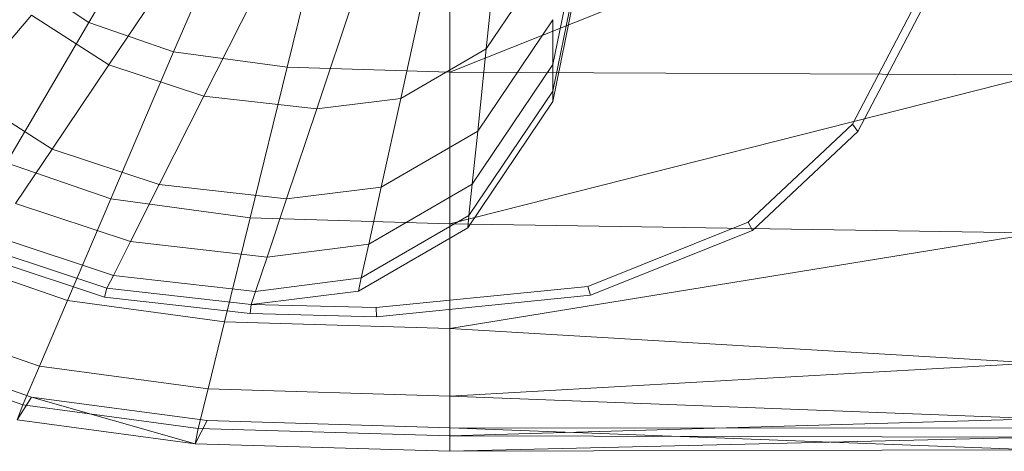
# Model space of a CAD drawing. Header units: metres. Extents: x 391.1 to 430.4, y 12.7 to 28.4.
# Tile 88 of 165: x 405.5583 to 405.7307, y 26.2101 to 26.2856. Entities that reach past the tile are written whole.
import ezdxf

# ---------------------------------------------------------------- set-up
doc = ezdxf.new("R2010")
doc.units = ezdxf.units.M
doc.layers.add('02_MOBILIARIO', color=7, linetype='Continuous', lineweight=18)
doc.layers.add('A-DETL-____-MBND', color=7, linetype='Continuous', lineweight=18)

# ---------------------------------------------------------------- blocks, each defined once
blk = doc.blocks.new('Family - Rentamans PB-155578-02_TEL_P0')
at = {"layer": 'A-DETL-____-MBND', "color": 253, "true_color": 0xaaaaaa}
for p, q in [((0.18869, 0.10869), (0.18027, 0.0676)), ((0.09903, 0.07496), (0.11808, 0.10743)), ((0.16227, 0.06628), (0.265, 0.10722)), ((0.18902, 0.1057), (0.18027, 0.06296)), ((0.1139, 0.06981), (0.12847, 0.10383)), ((0.18916, 0.10456), (0.18027, 0.06117)), ((0.13377, 0.06713), (0.14236, 0.10196)), ((0.16227, 0.06628), (0.16227, 0.10137)), ((0.16862, 0.07036), (0.17077, 0.09119)), ((0.10256, 0.06758), (0.11696, 0.08893)), ((0.18027, 0.08764), (0.16862, 0.07036)), ((0.09903, 0.07496), (0.08694, 0.08308)), ((0.11919, 0.06207), (0.13051, 0.08444)), ((0.15365, 0.0617), (0.15858, 0.08414)), ((0.13894, 0.05985), (0.1466, 0.08263)), ((0.24438, 0.07939), (0.23272, 0.05718)), ((0.24542, 0.07835), (0.23364, 0.05592)), ((0.08904, 0.07625), (0.07735, 0.06261)), ((0.10256, 0.06758), (0.08904, 0.07625)), ((0.08464, 0.05043), (0.09903, 0.07496)), ((0.1139, 0.06981), (0.09903, 0.07496)), ((0.18027, 0.07545), (0.16712, 0.05596)), ((0.18027, 0.0676), (0.18027, 0.07545)), ((0.1029, 0.04411), (0.1139, 0.06981)), ((0.13377, 0.06713), (0.1139, 0.06981)), ((0.16862, 0.07036), (0.15365, 0.0617)), ((0.16712, 0.05596), (0.16862, 0.07036)), ((0.09261, 0.05283), (0.10256, 0.06758)), ((0.11919, 0.06207), (0.10256, 0.06758)), ((0.18027, 0.0676), (0.16616, 0.04668)), ((0.18027, 0.0676), (0.18027, 0.06296)), ((0.12728, 0.04082), (0.13377, 0.06713)), ((0.16227, 0.06628), (0.13377, 0.06713)), ((0.265, 0.06579), (0.16227, 0.06628)), ((0.16227, 0.03978), (0.16227, 0.06628)), ((0.16227, 0.03978), (0.265, 0.06579)), ((0.09261, 0.05283), (0.07735, 0.06261)), ((0.11137, 0.04662), (0.11919, 0.06207)), ((0.13894, 0.05985), (0.11919, 0.06207)), ((0.18027, 0.06296), (0.16559, 0.0412)), ((0.18027, 0.06296), (0.18027, 0.06117)), ((0.15365, 0.0617), (0.13894, 0.05985)), ((0.15024, 0.0462), (0.15365, 0.0617)), ((0.18027, 0.06117), (0.16537, 0.03908)), ((0.13365, 0.04411), (0.13894, 0.05985)), ((0.23272, 0.05718), (0.21449, 0.04004)), ((0.23272, 0.05718), (0.23364, 0.05592)), ((0.16712, 0.05596), (0.15024, 0.0462)), ((0.16616, 0.04668), (0.16712, 0.05596)), ((0.23364, 0.05592), (0.21523, 0.03861)), ((0.08619, 0.04332), (0.09261, 0.05283)), ((0.11137, 0.04662), (0.09261, 0.05283)), ((0.08464, 0.05043), (0.1029, 0.04411)), ((0.10633, 0.03665), (0.11137, 0.04662)), ((0.13365, 0.04411), (0.11137, 0.04662)), ((0.16616, 0.04668), (0.14804, 0.0362)), ((0.16559, 0.0412), (0.16616, 0.04668)), ((0.15024, 0.0462), (0.13365, 0.04411)), ((0.14804, 0.0362), (0.15024, 0.0462)), ((0.10633, 0.03665), (0.08619, 0.04332)), ((0.09529, 0.02635), (0.1029, 0.04411)), ((0.12728, 0.04082), (0.1029, 0.04411)), ((0.13024, 0.03396), (0.13365, 0.04411)), ((0.1228, 0.02264), (0.12728, 0.04082)), ((0.12728, 0.04082), (0.16227, 0.03978)), ((0.16559, 0.0412), (0.14675, 0.0303)), ((0.265, 0.03818), (0.16227, 0.03978)), ((0.16227, 0.02147), (0.16227, 0.03978)), ((0.16559, 0.0412), (0.16537, 0.03908)), ((0.21449, 0.04004), (0.18639, 0.02883)), ((0.21449, 0.04004), (0.21523, 0.03861)), ((0.16537, 0.03908), (0.14625, 0.02802)), ((0.16227, 0.02147), (0.265, 0.03818)), ((0.21523, 0.03861), (0.18684, 0.02729)), ((0.10335, 0.03076), (0.0824, 0.0377)), ((0.10335, 0.03076), (0.10633, 0.03665)), ((0.13024, 0.03396), (0.10633, 0.03665)), ((0.14804, 0.0362), (0.13024, 0.03396)), ((0.14675, 0.0303), (0.14804, 0.0362)), ((0.1022, 0.0285), (0.08094, 0.03553)), ((0.0747, 0.03348), (0.09529, 0.02635)), ((0.10182, 0.02695), (0.08034, 0.03406)), ((0.12822, 0.02796), (0.13024, 0.03396)), ((0.1022, 0.0285), (0.10335, 0.03076)), ((0.12822, 0.02796), (0.10335, 0.03076)), ((0.14675, 0.0303), (0.12822, 0.02796)), ((0.14625, 0.02802), (0.14675, 0.0303)), ((0.1022, 0.0285), (0.10182, 0.02695)), ((0.12745, 0.02565), (0.1022, 0.0285)), ((0.14625, 0.02802), (0.12745, 0.02565)), ((0.12822, 0.02796), (0.12745, 0.02565)), ((0.18639, 0.02883), (0.14934, 0.02511)), ((0.18639, 0.02883), (0.18684, 0.02729)), ((0.09529, 0.02635), (0.09039, 0.0149)), ((0.09529, 0.02635), (0.1228, 0.02264)), ((0.12731, 0.02408), (0.10182, 0.02695)), ((0.18684, 0.02729), (0.14943, 0.02353)), ((0.12745, 0.02565), (0.12731, 0.02408)), ((0.14934, 0.02511), (0.12745, 0.02565)), ((0.14934, 0.02511), (0.14943, 0.02353)), ((0.06829, 0.02256), (0.09039, 0.0149)), ((0.11992, 0.01092), (0.1228, 0.02264)), ((0.1228, 0.02264), (0.16227, 0.02147)), ((0.14943, 0.02353), (0.12731, 0.02408)), ((0.265, 0.01543), (0.16227, 0.02147)), ((0.16227, 0.00966), (0.16227, 0.02147)), ((0.06606, 0.01737), (0.08904, 0.00947)), ((0.0645, 0.0161), (0.08749, 0.00814)), ((0.09039, 0.0149), (0.08749, 0.00814)), ((0.09039, 0.0149), (0.11992, 0.01092)), ((0.16227, 0.00966), (0.265, 0.01543)), ((0.11992, 0.01092), (0.11821, 0.004)), ((0.11992, 0.01092), (0.16227, 0.00966)), ((0.08652, 0.00552), (0.08904, 0.00947)), ((0.08904, 0.00947), (0.11975, 0.00536)), ((0.08904, 0.00947), (0.11764, 0.00133)), ((0.265, 0.00569), (0.16227, 0.00966)), ((0.16227, 0.00269), (0.16227, 0.00966)), ((0.08749, 0.00814), (0.08652, 0.00552)), ((0.08749, 0.00814), (0.11821, 0.004)), ((0.08652, 0.00552), (0.11764, 0.00133)), ((0.11764, 0.00133), (0.11975, 0.00536)), ((0.11975, 0.00536), (0.16227, 0.0041)), ((0.16227, 0.00269), (0.265, 0.00569)), ((0.11821, 0.004), (0.11764, 0.00133)), ((0.11821, 0.004), (0.16227, 0.00269)), ((0.16227, 0.00411), (0.265, 0.00406)), ((0.16227, 0.00411), (0.265, 0.00026)), ((0.16227, 0), (0.16227, 0.0041)), ((0.16227, 0.00269), (0.16227, 0)), ((0.16227, 0.00269), (0.265, 0.00244)), ((0.16227, 0), (0.265, 0.00244)), ((0.11764, 0.00133), (0.16227, 0)), ((0.16227, 0), (0.265, 0.00026))]:
    blk.add_line(p, q, dxfattribs=at)
blk = doc.blocks.new('LONDR55-XX_ZZ-ARQ-CAA-M3D-Londres55_ifc-1-02_TEL_P0')
at = {"layer": '02_MOBILIARIO', "color": 253, "lineweight": 18, "true_color": 0xaaaaaa}
blk.add_blockref('Family - Rentamans PB-155578-02_TEL_P0', (405.47137, 26.21013), dxfattribs=at)

msp = doc.modelspace()

# ---------------------------------------------------------------- block references
at = {"lineweight": 5}
msp.add_blockref('LONDR55-XX_ZZ-ARQ-CAA-M3D-Londres55_ifc-1-02_TEL_P0', (0, 0), dxfattribs=at)

doc.saveas('drawing.dxf')
